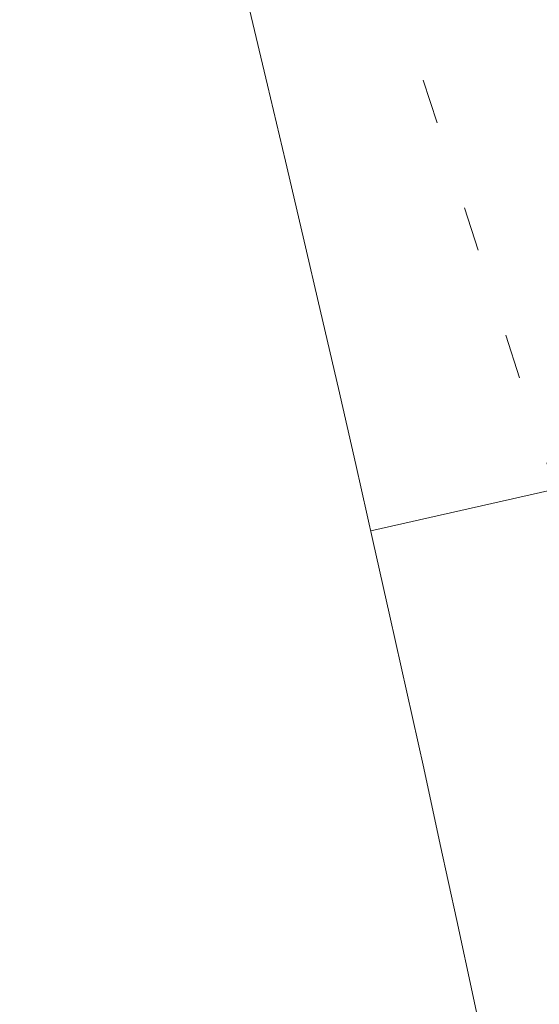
# Model space of a CAD drawing. Header units: millimetres. Extents: x -62314 to 79800, y -34032 to 28340.
# Tile 176 of 256: x 65332 to 65742, y -6102 to -5325. Entities that reach past the tile are written whole.
import ezdxf

# ---------------------------------------------------------------- set-up
doc = ezdxf.new("R2010")
doc.units = ezdxf.units.MM
doc.header["$LTSCALE"] = 508
doc.linetypes.add('Dash Style-5', pattern=[0.20828, 0.069425, -0.138855])
doc.linetypes.add('Dash Style-6', pattern=[1.04164, 0.625, -0.20828, 0.06943, -0.13893])
for name, color, linetype, lineweight in [('(00) tekening-aanzicht grijs', 8, 'Continuous', 0), ('(00) tekening-stramien-algemeen', 7, 'Dash Style-6', 0), ('(28) hoofddraagconstructie-bovenliggend', 1, 'Dash Style-5', 0), ('None', 7, 'Continuous', 0)]:
    doc.layers.add(name, color=color, linetype=linetype, lineweight=lineweight)

# ---------------------------------------------------------------- blocks, each defined once
blk = doc.blocks.new('blok b-v1-gevel_constructie')
at = {"layer": '(28) hoofddraagconstructie-bovenliggend', "color": 2, "lineweight": 0, "transparency": 33554687, "flags": 128}
blk.add_lwpolyline([(17785.37, 22576.13), (14526.48, 27614.64), (14778.38, 27777.57), (18037.27, 22739.06)], close=True, dxfattribs=at)
blk = doc.blocks.new('blok B 01 (2D)')
at = {"layer": '(00) tekening-aanzicht grijs', "color": 17, "lineweight": 0, "transparency": 33554687, "flags": 128}
blk.add_lwpolyline([(67147.1, 17815), (67147.15, 17815, 0.120217), (58755.98, 30980.72), (59001.11, 31046.44), (59684.33, 30368.24), (59885.21, 30565.97, -0.112264), (67637.51, 17925.97, -0.000404), (67654.79, 17874.82), (67653.59, 17874.13, -0.068823), (67693, 17589.15), (67693, 8520.64), (67193, 8520.64), (67193, 17589.15, 0.081822), (67163.93, 17765.58)], format="xyb", dxfattribs=at)
at = {"layer": 'None', "color": 17, "lineweight": 0, "transparency": 33554687}
blk.add_line((65568.26, 22750.83), (65125.94, 22517.7), dxfattribs=at)
at = {"layer": 'None', "color": 17, "lineweight": 0, "transparency": 33554687, "flags": 128}
blk.add_lwpolyline([(67854.77, 18398.59, 0.109455), (60141.36, 30818.11)], format="xyb", dxfattribs=at)
at = {"layer": 'None', "color": 17, "transparency": 33554687}
blk.add_blockref('blok b-v1-gevel_constructie', (47480.01, -0.02), dxfattribs=at)
blk = doc.blocks.new('Stramien blok B')
at = {"layer": '(00) tekening-stramien-algemeen', "color": 2, "lineweight": 0, "transparency": 33554687}
blk.add_arc((35700.81, -3868.71), 33612.33, 18.044708, 49.822253, dxfattribs=at)

msp = doc.modelspace()

# ---------------------------------------------------------------- block references
at = {"layer": 'None', "color": 17, "transparency": 33554687}
for name, p, rotation in [('blok B 01 (2D)', (-3125.94, -10622.93), 344.9999999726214), ('Stramien blok B', (0, 0), 344.9999645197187)]:
    msp.add_blockref(name, p, dxfattribs=dict(at, rotation=rotation))

doc.saveas('drawing.dxf')
